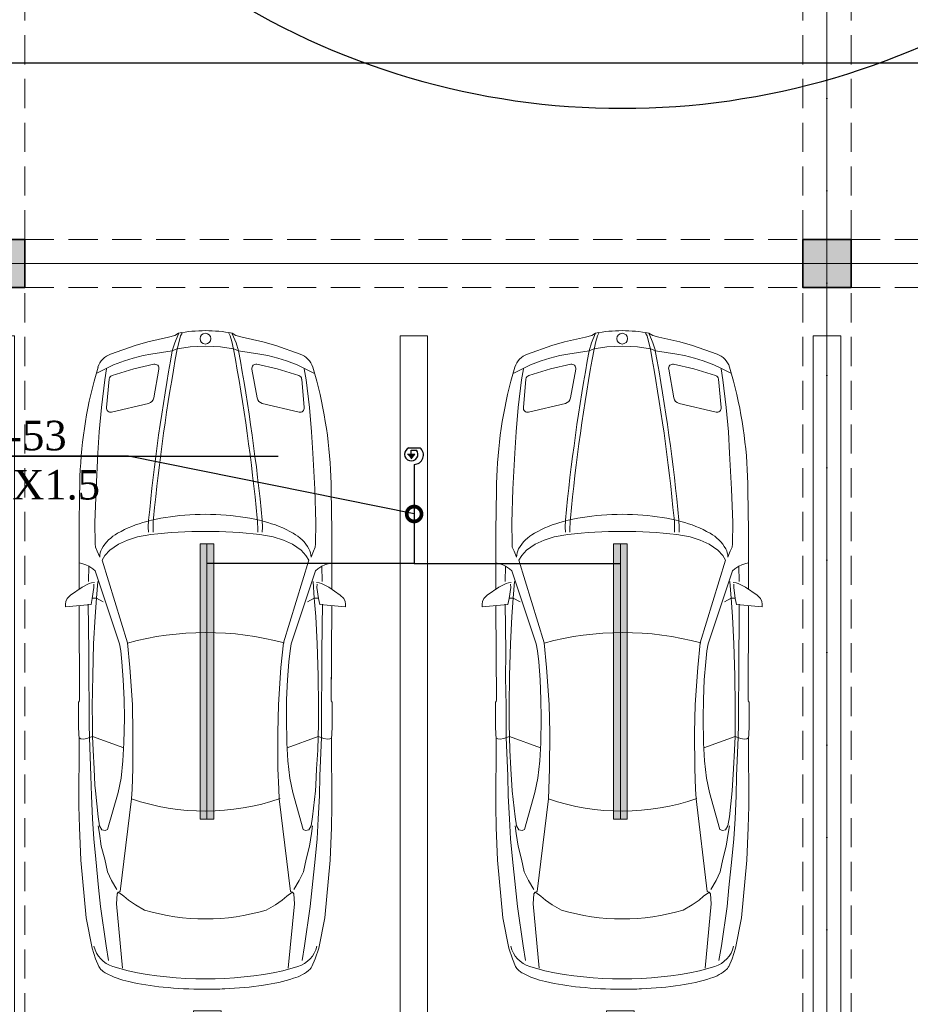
# Model space of a CAD drawing. Header units: inches. Extents: x -101229 to 34922, y -9538 to 27777.
# Tile 18 of 53: x -4094 to 2374, y -5755 to 1392. Entities that reach past the tile are written whole.
import ezdxf
from ezdxf import colors
from ezdxf.entities.mleader import LeaderData, LeaderLine
from ezdxf.enums import TextEntityAlignment as Align
from ezdxf.math import Vec2, Vec3

# ---------------------------------------------------------------- set-up
doc = ezdxf.new("R2010")
doc.units = ezdxf.units.IN
doc.header["$MEASUREMENT"] = 0
doc.linetypes.add('Dot & Dashed', pattern=[670.277762, 317.5, -176.388889, 0, -176.388874])
doc.linetypes.add('Hidden', pattern=[317.5, 211.666667, -105.833333])
for name, color, linetype in [('- ავარიული განათება', 7, 'Continuous'), ('- განათება', 7, 'Continuous'), ('Structural - Bearing', 7, 'Continuous'), ('Structural - Grid', 7, 'Continuous')]:
    doc.layers.add(name, color=color, linetype=linetype)
for name, color, linetype, lineweight in [('New_2D Drafting - General_Pen_No__2', 8, 'Continuous', 15), ('New_Interior - Furniture _Pen_No__1', 7, 'Continuous', 13), ('Structural - Bearing_Pen_No__20', 1, 'Continuous', 0)]:
    doc.layers.add(name, color=color, linetype=linetype, lineweight=lineweight)
for name, color, linetype, lineweight, true_color in [('Structural - Bearing_Pen_No__102', 7, 'Continuous', 13, 0xcccccc), ('Structural - Bearing_Pen_No__161', 7, 'Continuous', 13, 0x6a6a6a), ('Structural - Bearing_Pen_No__28', 7, 'Continuous', 35, 0xa80f02), ('Structural - Bearing_Pen_No__81', 7, 'Continuous', 20, 0x6a6a6a), ('Structural - Grid_Pen_No__81', 7, 'Continuous', 20, 0x6a6a6a)]:
    doc.layers.add(name, color=color, linetype=linetype, lineweight=lineweight, true_color=true_color)
doc.styles.add('CT', font='ARIALN.TTF', dxfattribs={"height": 200})
doc.styles.add('GENERATED_STYLE_3', font='txt')

# ---------------------------------------------------------------- blocks, each defined once
blk = doc.blocks.new('Column_13', base_point=(-35008.8, 20663))
at = {"layer": 'Structural - Bearing_Pen_No__161', "linetype": 'Continuous', "lineweight": 0, "true_color": 0x6a6a6a}
blk.add_hatch(color=251, dxfattribs=at).paths.add_polyline_path([(-34833.8, 20488), (-34833.8, 20838), (-35183.8, 20838), (-35183.8, 20488)])
at = {"layer": 'Structural - Bearing_Pen_No__20', "color": 1, "linetype": 'Continuous', "lineweight": 0}
for p, q in [((-35008.8, 20743), (-35008.8, 20918)), ((-35088.8, 20663), (-35263.8, 20663)), ((-34928.8, 20663), (-34753.8, 20663)), ((-35008.8, 20583), (-35008.8, 20408))]:
    blk.add_line(p, q, dxfattribs=at)
blk.add_point((-35008.8, 20663), dxfattribs=at)
at = {"layer": 'Structural - Bearing_Pen_No__28', "color": 14, "linetype": 'Continuous', "lineweight": 35, "true_color": 0xa80f02, "flags": 128}
blk.add_lwpolyline([(-34833.8, 20488), (-34833.8, 20838), (-35183.8, 20838), (-35183.8, 20488)], close=True, dxfattribs=at)
blk = doc.blocks.new('Column_17', base_point=(-29008.8, 20663))
at = {"layer": 'Structural - Bearing_Pen_No__161', "linetype": 'Continuous', "lineweight": 0, "true_color": 0x6a6a6a}
blk.add_hatch(color=251, dxfattribs=at).paths.add_polyline_path([(-28833.8, 20488), (-28833.8, 20838), (-29183.8, 20838), (-29183.8, 20488)])
at = {"layer": 'Structural - Bearing_Pen_No__20', "color": 1, "linetype": 'Continuous', "lineweight": 0}
for p, q in [((-29008.8, 20743), (-29008.8, 20918)), ((-29088.8, 20663), (-29263.8, 20663)), ((-28928.8, 20663), (-28753.8, 20663)), ((-29008.8, 20583), (-29008.8, 20408))]:
    blk.add_line(p, q, dxfattribs=at)
blk.add_point((-29008.8, 20663), dxfattribs=at)
at = {"layer": 'Structural - Bearing_Pen_No__28', "color": 14, "linetype": 'Continuous', "lineweight": 35, "true_color": 0xa80f02, "flags": 128}
blk.add_lwpolyline([(-28833.8, 20488), (-28833.8, 20838), (-29183.8, 20838), (-29183.8, 20488)], close=True, dxfattribs=at)
blk = doc.blocks.new('Standard grid marker')
at = {"layer": 'Structural - Grid_Pen_No__81', "color": 251, "linetype": 'Continuous', "lineweight": 20, "true_color": 0x6a6a6a}
blk.add_line((1000, 0), (51328.1, 0), dxfattribs=at)
at = {"layer": 'Structural - Grid_Pen_No__81', "color": 251, "lineweight": 20, "true_color": 0x6a6a6a, "style": 'GENERATED_STYLE_3'}
for tag, p in [('AC_MarkerText_1_0', (-100, -144)), ('AC_MarkerText_1_1', (52428.1, -144))]:
    blk.add_attdef(tag, text='', height=100, rotation=180, dxfattribs=at).set_placement(p, align=Align.TOP_CENTER)
blk = doc.blocks.new('Standard grid marker_2')
at = {"layer": 'Structural - Grid_Pen_No__81', "color": 251, "linetype": 'Continuous', "lineweight": 20, "true_color": 0x6a6a6a}
blk.add_line((1000, 0), (27734.9, 0), dxfattribs=at)
at = {"layer": 'Structural - Grid_Pen_No__81', "color": 251, "lineweight": 20, "true_color": 0x6a6a6a, "style": 'GENERATED_STYLE_3'}
for tag, p in [('AC_MarkerText_1_0', (-1.5, -46.7)), ('AC_MarkerText_1_1', (28933.4, -46.7))]:
    blk.add_attdef(tag, text='', height=100, rotation=270, dxfattribs=at).set_placement(p, align=Align.TOP_CENTER)
blk = doc.blocks.new('Parking Place')
at = {"layer": 'New_Interior - Furniture _Pen_No__1', "color": 7, "linetype": 'Continuous', "lineweight": 13, "flags": 128}
for points in [[(1400, 4900), (1600, 4900), (1600, 5100), (1400, 5100)], [(4400, 4900), (4600, 4900), (4600, 5100), (4400, 5100)], [(-100, 0), (100, 0), (100, 5000), (-100, 5000)], [(2900, 0), (3100, 0), (3100, 5000), (2900, 5000)], [(5900, 0), (6100, 0), (6100, 5000), (5900, 5000)]]:
    blk.add_lwpolyline(points, close=True, dxfattribs=at)
blk = doc.blocks.new('Car Symbol 27')
at = {"layer": 'New_Interior - Furniture _Pen_No__1', "color": 7, "linetype": 'Continuous', "lineweight": 13}
for p, q in [((-1983.9, 1016.7), (-2004, 1016.7)), ((-2004, 1016.7), (-1988.6, 830.1)), ((-1964.9, 1014.4), (-1983.9, 1016.7)), ((-1944.8, 1004.3), (-1964.9, 1014.4)), ((-1919.1, 979.7), (-1944.8, 1004.3)), ((-1861.1, 895.8), (-1919.1, 979.7)), ((-4261.3, 866.7), (-4482.6, 822.9)), ((-3842.3, 905.7), (-4261.3, 866.7)), ((-3606.5, 915.3), (-3842.3, 905.7)), ((-3450, 918.4), (-3606.5, 915.3)), ((-2966.2, 916.5), (-3450, 918.4)), ((-2876.8, 920.8), (-2966.2, 916.5)), ((-2962.8, 904.3), (-2965.1, 886.4)), ((-2965.1, 886.4), (-2960.7, 860.7)), ((-2954.6, 917.1), (-2962.8, 904.3)), ((-2960.7, 860.7), (-2951.8, 839.5)), ((-2695.9, 920.8), (-2876.8, 920.8)), ((-2685.9, 914), (-2695.9, 920.8)), ((-1998.6, 917.2), (-2684.7, 914.1)), ((-2392, 914.8), (-2530.4, 914.8)), ((-1452.9, 917.2), (-1876.8, 917.1)), ((-1835.5, 843.2), (-1861.1, 895.8)), ((-1710.4, 846.4), (-1700.3, 867.6)), ((-1700.3, 867.6), (-1689.1, 897.8)), ((-1689.1, 897.8), (-1685.5, 917.1)), ((-1158.3, 913.1), (-1452.9, 917.2)), ((-4559.4, 797.3), (-4613.8, 774.1)), ((-4482.6, 822.9), (-4559.4, 797.3)), ((-3835.7, 796.2), (-4042.4, 775.3)), ((-3688.1, 810.5), (-3835.7, 796.2)), ((-3542.9, 819.2), (-3688.1, 810.5)), ((-3376.4, 827.9), (-3542.9, 819.2)), ((-3340.7, 798.8), (-3528.4, 777.9)), ((-3232.2, 831), (-3376.4, 827.9)), ((-3298.8, 802), (-3340.7, 798.8)), ((-3179.4, 807.8), (-3298.8, 802)), ((-3232.2, 831), (-2953.9, 842)), ((-3044.7, 815.7), (-3179.4, 807.8)), ((-2946.2, 819.4), (-3044.7, 815.7)), ((-2946.2, 819.4), (-3028.5, 593.2)), ((-2857.9, 843.8), (-2953.9, 842)), ((-2951.8, 839.5), (-2946.2, 819.4)), ((-2855.6, 820.2), (-2946.2, 819.4)), ((-2721.6, 843.6), (-2857.9, 843.8)), ((-2725.4, 821.1), (-2855.6, 820.2)), ((-2503.2, 817.7), (-2725.4, 821.1)), ((-2518.2, 846.6), (-2721.6, 843.6)), ((-2338.3, 846.3), (-2518.2, 846.6)), ((-2272.6, 811.5), (-2503.2, 817.7)), ((-2146.2, 848.2), (-2338.3, 846.3)), ((-2272.8, 623.8), (-1744, 800.6)), ((-2074.4, 801.2), (-2272.6, 811.5)), ((-1984.1, 850.2), (-2146.2, 848.2)), ((-1940.7, 790.9), (-2074.4, 801.2)), ((-1988.6, 830.1), (-1942.8, 821.1)), ((-1940.7, 790.9), (-1968.7, 741.8)), ((-1942.8, 821.1), (-1863.5, 809.8)), ((-1940.6, 820), (-1940.7, 790.9)), ((-1821, 782), (-1940.7, 790.9)), ((-1863.5, 809.8), (-1838.9, 810.8)), ((-1830, 826.5), (-1835.5, 843.2)), ((-1828.9, 806.4), (-1830, 826.5)), ((-1710.4, 846.4), (-1821, 848.8)), ((-1744, 800.6), (-1728.3, 817.4)), ((-1728.3, 817.4), (-1710.4, 846.4)), ((-1599.9, 784.8), (-1570.8, 798.1)), ((-1570.8, 798.1), (-1546.2, 800.3)), ((-1546.2, 800.3), (-1393.1, 802.3)), ((-1393.1, 802.3), (-1150.7, 794.1)), ((-1150.7, 794.1), (-888.1, 780.2)), ((-264.4, 779.9), (-366.4, 808.7)), ((-309.9, 792.7), (-273.7, 720)), ((-4464.9, 720.2), (-4571, 702.5)), ((-4178.7, 761), (-4464.9, 720.2)), ((-4042.4, 775.3), (-4178.7, 761)), ((-3836.9, 731.4), (-3927.4, 711.5)), ((-3740.8, 755.9), (-3836.9, 731.4)), ((-3649.1, 770.2), (-3740.8, 755.9)), ((-3594.3, 778), (-3649.1, 770.2)), ((-3623.4, 751.2), (-3627.8, 727.5)), ((-3627.8, 727.5), (-3621.3, 709.9)), ((-3593.2, 767.9), (-3623.4, 751.2)), ((-3528.4, 777.9), (-3593.2, 767.9)), ((-1665.9, 750.2), (-2265.1, 566.8)), ((-1631.2, 730.1), (-1665.9, 750.2)), ((-1643.5, 767), (-1599.9, 784.8)), ((-1593.7, 694.3), (-1631.2, 730.1)), ((-888.1, 780.2), (-734, 771.1)), ((-734, 771.1), (-558.6, 755.1)), ((-352.2, 699.1), (-558.9, 718)), ((-558.6, 755.1), (-356.4, 731.3)), ((-356.4, 731.3), (-275.9, 717.8)), ((-273.7, 720), (-247, 666.3)), ((-4647.2, 561.8), (-4614.1, 671.9)), ((-4159.9, 645.9), (-4625.9, 602)), ((-4088.4, 641.3), (-4159.9, 645.9)), ((-3991.2, 681.4), (-4057.1, 642.4)), ((-3927.4, 711.5), (-3991.2, 681.4)), ((-3621.3, 709.9), (-3352.1, 634.5)), ((-1548.7, 631.6), (-1593.7, 694.3)), ((-527.7, 412.9), (-590.8, 681.2)), ((-326.2, 678.2), (-276.9, 520.2)), ((-247, 666.3), (-219.2, 588.1)), ((-170.9, 688.4), (-107, 510.6)), ((-4105.3, 591.1), (-4134.4, 557.6)), ((-4077.3, 627.9), (-4105.3, 591.1)), ((-4075, 632.4), (-4088.4, 641.3)), ((-4070.6, 617.8), (-4075, 632.4)), ((-3398.1, 536.3), (-4070.6, 617.8)), ((-3352.1, 634.5), (-3247.1, 612)), ((-3247.1, 612), (-3122, 598.4)), ((-3122, 598.4), (-2990.8, 591.1)), ((-2990.8, 591.1), (-2812.5, 587.9)), ((-2812.5, 587.9), (-2677.3, 589.9)), ((-2677.3, 589.9), (-2533.2, 596.3)), ((-2533.2, 596.3), (-2404.7, 606.2)), ((-2404.7, 606.2), (-2324.2, 615)), ((-2324.2, 615), (-2272.8, 623.8)), ((-1519.8, 566.7), (-1548.7, 631.6)), ((-219.2, 588.1), (-200.3, 525.5)), ((-4168, 508.5), (-4205, 441.5)), ((-4134.4, 557.6), (-4168, 508.5)), ((-3328.4, 532.4), (-3398.1, 536.3)), ((-3178.7, 527.2), (-3328.4, 532.4)), ((-2919.6, 526), (-3178.7, 527.2)), ((-2714.5, 530.5), (-2919.6, 526)), ((-2445.7, 548.9), (-2714.5, 530.5)), ((-2265, 566.8), (-2445.7, 548.9)), ((-1496.4, 493), (-1519.8, 566.7)), ((-244, 373.6), (-276.9, 520.2)), ((-200.3, 525.5), (-181.4, 452.8)), ((-107, 510.6), (-80.3, 418)), ((-1478.7, 395.7), (-1496.4, 493)), ((-181.4, 452.8), (-170.3, 395.8)), ((-1426.2, 414.6), (-1463, 412.5)), ((-1440.4, 380.1), (-1463, 380.1)), ((-1386.8, 378.5), (-1440.4, 380.1)), ((-1374.8, 412.3), (-1426.2, 414.6)), ((-1360, 376.2), (-1386.8, 378.5)), ((-278.6, 337.5), (-487.9, 375.2)), ((-170.3, 395.8), (-146, 240.5)), ((-46.5, 267.1), (-80.3, 418)), ((-146, 240.5), (-131.5, 206.9)), ((-89.5, 222.8), (-146, 240.5)), ((-23.1, 195.6), (-89.5, 222.8)), ((-46.5, 267.1), (-35, 221.2)), ((-18.7, 194.4), (-35, 221.2)), ((-133.7, 204.7), (-77.9, 191.2)), ((-131.5, 206.9), (-124.9, 156.6)), ((-124.9, 156.6), (-118.3, 110.8)), ((-77.9, 191.2), (-36.6, 180)), ((-36.6, 180), (-18.7, 169.9)), ((-118.3, 110.8), (-115, 57.2)), ((-115, 57.2), (-112.5, 0)), ((-118.3, -110.8), (-115, -57.2)), ((-115, -57.2), (-112.5, 0)), ((-124.9, -156.6), (-118.3, -110.8)), ((-146, -240.5), (-131.5, -206.9)), ((-133.7, -204.7), (-77.9, -191.2)), ((-131.5, -206.9), (-124.9, -156.6)), ((-23.1, -195.6), (-89.5, -222.8)), ((-77.9, -191.2), (-36.6, -180)), ((-36.6, -180), (-18.7, -169.9)), ((-18.7, -194.4), (-35, -221.2)), ((-170.3, -395.8), (-146, -240.5)), ((-89.5, -222.8), (-146, -240.5)), ((-46.5, -267.1), (-80.3, -418)), ((-46.5, -267.1), (-35, -221.2)), ((-278.6, -337.5), (-487.9, -375.2)), ((-1478.7, -395.7), (-1496.4, -493)), ((-1440.4, -380.1), (-1463, -380.1)), ((-1426.2, -414.6), (-1463, -412.5)), ((-1386.8, -378.5), (-1440.4, -380.1)), ((-1374.8, -412.3), (-1426.2, -414.6)), ((-1360, -376.2), (-1386.8, -378.5)), ((-527.7, -412.9), (-590.8, -681.2)), ((-244, -373.6), (-276.9, -520.2)), ((-181.4, -452.8), (-170.3, -395.8)), ((-107, -510.6), (-80.3, -418)), ((-4168, -508.5), (-4205, -441.5)), ((-1496.4, -493), (-1519.8, -566.7)), ((-200.3, -525.5), (-181.4, -452.8)), ((-4647.2, -561.8), (-4614.1, -671.9)), ((-4134.4, -557.6), (-4168, -508.5)), ((-4105.3, -591.1), (-4134.4, -557.6)), ((-3398.1, -536.3), (-4070.6, -617.8)), ((-3328.4, -532.4), (-3398.1, -536.3)), ((-3178.7, -527.2), (-3328.4, -532.4)), ((-2919.6, -526), (-3178.7, -527.2)), ((-2714.5, -530.5), (-2919.6, -526)), ((-2445.7, -548.9), (-2714.5, -530.5)), ((-2265, -566.8), (-2445.7, -548.9)), ((-1665.9, -750.2), (-2265.1, -566.8)), ((-1519.8, -566.7), (-1548.7, -631.6)), ((-326.2, -678.2), (-276.9, -520.2)), ((-219.2, -588.1), (-200.3, -525.5)), ((-170.9, -688.4), (-107, -510.6)), ((-4159.9, -645.9), (-4625.9, -602)), ((-4088.4, -641.3), (-4159.9, -645.9)), ((-4077.3, -627.9), (-4105.3, -591.1)), ((-4075, -632.4), (-4088.4, -641.3)), ((-4070.6, -617.8), (-4075, -632.4)), ((-3991.2, -681.4), (-4057.1, -642.4)), ((-3621.3, -709.9), (-3352.1, -634.5)), ((-3352.1, -634.5), (-3247.1, -612)), ((-3247.1, -612), (-3122, -598.4)), ((-3122, -598.4), (-2990.8, -591.1)), ((-2946.2, -819.4), (-3028.5, -593.2)), ((-2990.8, -591.1), (-2812.5, -587.9)), ((-2812.5, -587.9), (-2677.3, -589.9)), ((-2677.3, -589.9), (-2533.2, -596.3)), ((-2533.2, -596.3), (-2404.7, -606.2)), ((-2404.7, -606.2), (-2324.2, -615)), ((-2324.2, -615), (-2272.8, -623.8)), ((-2272.8, -623.8), (-1744, -800.6)), ((-1548.7, -631.6), (-1593.7, -694.3)), ((-247, -666.3), (-219.2, -588.1)), ((-4464.9, -720.2), (-4571, -702.5)), ((-3927.4, -711.5), (-3991.2, -681.4)), ((-3836.9, -731.4), (-3927.4, -711.5)), ((-3627.8, -727.5), (-3621.3, -709.9)), ((-1593.7, -694.3), (-1631.2, -730.1)), ((-352.2, -699.1), (-558.9, -718)), ((-273.7, -720), (-247, -666.3)), ((-4559.4, -797.3), (-4613.8, -774.1)), ((-4178.7, -761), (-4464.9, -720.2)), ((-4042.4, -775.3), (-4178.7, -761)), ((-3835.7, -796.2), (-4042.4, -775.3)), ((-3740.8, -755.9), (-3836.9, -731.4)), ((-3649.1, -770.2), (-3740.8, -755.9)), ((-3594.3, -778), (-3649.1, -770.2)), ((-3623.4, -751.2), (-3627.8, -727.5)), ((-3593.2, -767.9), (-3623.4, -751.2)), ((-3528.4, -777.9), (-3593.2, -767.9)), ((-3340.7, -798.8), (-3528.4, -777.9)), ((-1940.7, -790.9), (-1968.7, -741.8)), ((-1821, -782), (-1940.7, -790.9)), ((-1631.2, -730.1), (-1665.9, -750.2)), ((-1643.5, -767), (-1599.9, -784.8)), ((-1599.9, -784.8), (-1570.8, -798.1)), ((-1150.7, -794.1), (-888.1, -780.2)), ((-888.1, -780.2), (-734, -771.1)), ((-734, -771.1), (-558.6, -755.1)), ((-558.6, -755.1), (-356.4, -731.3)), ((-264.4, -779.9), (-366.4, -808.7)), ((-356.4, -731.3), (-275.9, -717.8)), ((-309.9, -792.7), (-273.7, -720)), ((-4482.6, -822.9), (-4559.4, -797.3)), ((-4261.3, -866.7), (-4482.6, -822.9)), ((-3688.1, -810.5), (-3835.7, -796.2)), ((-3542.9, -819.2), (-3688.1, -810.5)), ((-3376.4, -827.9), (-3542.9, -819.2)), ((-3232.2, -831), (-3376.4, -827.9)), ((-3298.8, -802), (-3340.7, -798.8)), ((-3179.4, -807.8), (-3298.8, -802)), ((-3232.2, -831), (-2953.9, -842)), ((-3044.7, -815.7), (-3179.4, -807.8)), ((-2946.2, -819.4), (-3044.7, -815.7)), ((-2960.7, -860.7), (-2953.9, -841)), ((-2953.9, -841), (-2946.2, -819.4)), ((-2857.9, -843.8), (-2953.9, -842)), ((-2855.6, -820.2), (-2946.2, -819.4)), ((-2721.6, -843.6), (-2857.9, -843.8)), ((-2725.4, -821.1), (-2855.6, -820.2)), ((-2503.2, -817.7), (-2725.4, -821.1)), ((-2518.2, -846.6), (-2721.6, -843.6)), ((-2338.3, -846.3), (-2518.2, -846.6)), ((-2272.6, -811.5), (-2503.2, -817.7)), ((-2146.2, -848.2), (-2338.3, -846.3)), ((-2074.4, -801.2), (-2272.6, -811.5)), ((-1984.1, -850.2), (-2146.2, -848.2)), ((-1940.7, -790.9), (-2074.4, -801.2)), ((-2004, -1016.7), (-1988.6, -830.1)), ((-1988.6, -830.1), (-1942.8, -821.1)), ((-1942.8, -821.1), (-1863.5, -809.8)), ((-1940.6, -820), (-1940.7, -790.9)), ((-1863.5, -809.8), (-1838.9, -810.8)), ((-1835.5, -843.2), (-1861.1, -895.8)), ((-1830, -826.5), (-1835.5, -843.2)), ((-1828.9, -806.4), (-1830, -826.5)), ((-1710.4, -846.4), (-1821, -848.8)), ((-1744, -800.6), (-1728.3, -817.4)), ((-1728.3, -817.4), (-1710.4, -846.4)), ((-1710.4, -846.4), (-1700.3, -867.6)), ((-1570.8, -798.1), (-1546.2, -800.3)), ((-1546.2, -800.3), (-1393.1, -802.3)), ((-1393.1, -802.3), (-1150.7, -794.1)), ((-3842.3, -905.7), (-4261.3, -866.7)), ((-3606.5, -915.3), (-3842.3, -905.7)), ((-3450, -918.4), (-3606.5, -915.3)), ((-2966.2, -916.5), (-3450, -918.4)), ((-2876.8, -920.8), (-2966.2, -916.5)), ((-2965.1, -886.4), (-2960.7, -860.7)), ((-2962.8, -904.3), (-2965.1, -886.4)), ((-2954.6, -917.1), (-2962.8, -904.3)), ((-2695.9, -920.8), (-2876.8, -920.8)), ((-2685.9, -914), (-2695.9, -920.8)), ((-1998.6, -917.2), (-2684.7, -914.1)), ((-1861.1, -895.8), (-1919.1, -979.7)), ((-1452.9, -917.2), (-1876.8, -917.1)), ((-1700.3, -867.6), (-1689.1, -897.8)), ((-1689.1, -897.8), (-1685.5, -917.1)), ((-1158.3, -913.1), (-1452.9, -917.2)), ((-1919.1, -979.7), (-1944.8, -1004.3)), ((-1983.9, -1016.7), (-2004, -1016.7)), ((-1964.9, -1014.4), (-1983.9, -1016.7)), ((-1944.8, -1004.3), (-1964.9, -1014.4))]:
    blk.add_line(p, q, dxfattribs=at)
blk.add_circle((-57.9, 0), 39.1, dxfattribs=at)
for centre, radius, start, end in [((-1180, -2307.9), 3221, 75.36916, 89.61475), ((-4422.6, 614.3), 200, 102.99813, 163.26146), ((-4414.7, 561.8), 296, 137.75303, 164.57297), ((-4582.5, 705.3), 75.7, 116.25641, 132.7691), ((-4592, 723), 55.5, 112.99171, 115.54645), ((-1643.5, 634.9), 132, 62.67134, 90), ((-1726.3, 499.8), 290.3, 28.34945, 60.37994), ((-561.6, 688.1), 30, 84.78088, 193.23643), ((-312.1, 637.7), 150, 19.75545, 71.47088), ((-354.9, 669.2), 30, 17.33175, 84.78183), ((-3475.6, 243.3), 1287.3, 162.02808, 171.98842), ((-2192.2, 222.3), 832.4, 14.17197, 29.93663), ((-1944.4, 0), 2760.6, 168.25766, 191.74236), ((-1824.2, 0), 1662.8, 160.97668, 198.81628), ((-4369.4, 3.8), 2178.3, 344.82831, 15.10448), ((-2728.8, 0), 1540.8, 163.34768, 196.65231), ((-2142.2, 34.3), 2636.9, 171.5296, 177.69036), ((-5076.2, 0), 3619.2, 353.72275, 6.27725), ((-2877.3, 33.6), 1542.9, 4.31369, 14.73835), ((-2771.5, -14053.9), 14533.5, 79.59238, 84.48533), ((-2753.7, -14059.8), 14503.1, 79.59238, 84.48533), ((-479.1, 424.4), 50, 193.23683, 259.79265), ((-273.3, 367), 30, 259.79184, 12.65608), ((-3210.7, 0), 1877.9, 355.42992, 4.56993), ((-1021.6, 0), 1021.6, 349.02719, 10.97288), ((-1532.9, 0), 3247.1, 177.51962, 180.00085), ((-1505.4, 0), 3274.6, 179.99999, 180.16706), ((-1731, -5.1), 3049, 180.08431, 185.67459), ((-2877.3, -33.6), 1542.9, 345.26146, 355.68616), ((-2753.7, 14059.8), 14503.1, 275.51468, 280.40763), ((-2771.5, 14053.9), 14533.5, 275.51468, 280.40763), ((-2887.2, -128.9), 1886.2, 185.40305, 193.11311), ((-273.3, -367), 30, 347.34436, 100.20808), ((-2192.2, -222.3), 832.4, 330.06304, 345.82785), ((-479.1, -424.4), 50, 100.20739, 166.76344), ((-4110.2, -426.5), 627.7, 191.99187, 208.13274), ((-1726.3, -499.8), 290.3, 299.61936, 331.65022), ((-4422.6, -614.3), 200, 196.73854, 257.00187), ((-561.6, -688.1), 30, 166.76402, 275.21908), ((-354.9, -669.2), 30, 275.21817, 342.66825), ((-312.1, -637.7), 150, 288.52909, 340.24455), ((-4489.4, -620.3), 202.1, 210.34692, 218.91286), ((-4557.5, -675.7), 114.3, 218.74756, 231.27811), ((-4587, -712.5), 67.2, 231.27361, 246.53558), ((-1643.5, -634.9), 132, 269.99959, 297.32769), ((-1180, 2307.9), 3221, 270.38525, 284.63084)]:
    blk.add_arc(centre, radius, start, end, dxfattribs=at)
blk = doc.blocks.new('Beam_6', base_point=(-29008.8, 14663))
at = {"layer": 'Structural - Bearing_Pen_No__102', "color": 254, "linetype": 'Hidden', "lineweight": 13, "true_color": 0xcccccc}
for p, q in [((-29183.8, 20838), (-29183.8, 26488)), ((-28833.8, 20838), (-28833.8, 26488)), ((-29183.8, 14838), (-29183.8, 20488)), ((-28833.8, 14838), (-28833.8, 20488))]:
    blk.add_line(p, q, dxfattribs=at)
at = {"layer": 'Structural - Bearing_Pen_No__81', "color": 251, "linetype": 'Dot & Dashed', "lineweight": 20, "true_color": 0x6a6a6a}
blk.add_line((-29008.8, 14663), (-29008.8, 32663), dxfattribs=at)
blk = doc.blocks.new('Beam_7', base_point=(-35008.8, 14663))
at = {"layer": 'Structural - Bearing_Pen_No__102', "color": 254, "linetype": 'Hidden', "lineweight": 13, "true_color": 0xcccccc}
for p, q in [((-34833.8, 20838), (-34833.8, 26488)), ((-34833.8, 14838), (-34833.8, 20488))]:
    blk.add_line(p, q, dxfattribs=at)
blk = doc.blocks.new('Beam_11', base_point=(-47008.8, 20663))
at = {"layer": 'Structural - Bearing_Pen_No__102', "color": 254, "linetype": 'Hidden', "lineweight": 13, "true_color": 0xcccccc}
for p, q in [((-34833.8, 20838), (-29183.8, 20838)), ((-28833.8, 20838), (-23183.8, 20838)), ((-34833.8, 20488), (-29183.8, 20488)), ((-28833.8, 20488), (-23183.8, 20488))]:
    blk.add_line(p, q, dxfattribs=at)
at = {"layer": 'Structural - Bearing_Pen_No__81', "color": 251, "linetype": 'Dot & Dashed', "lineweight": 20, "true_color": 0x6a6a6a}
blk.add_line((-47008.8, 20663), (991.2, 20663), dxfattribs=at)
blk = doc.blocks.new('მოძრაობის დეტექტორი')
at = {"layer": '- განათება'}
h = blk.add_hatch(color=6, dxfattribs=at)
h.dxf.hatch_style = 1
h.paths.add_polyline_path([(-100, -1), (1, -123), (100, 1)])
at = {"layer": '- განათება', "color": 6}
for p, q in [((-100, -1), (100, 1)), ((-58, 165), (233, 165)), ((0, 106), (143, 106)), ((1, -123), (100, 1))]:
    blk.add_line(p, q, dxfattribs=at)
blk.add_lwpolyline([(0, 0), (0, 106)], dxfattribs=at)
for centre, radius, start, end in [((3, 0), 176, 110.3272, 37.1447), ((77, -23), 245, 270.0765, 50.2358)]:
    blk.add_arc(centre, radius, start, end, dxfattribs=at)
blk = doc.blocks.new('მოძრაობის დედექტორი')
at = {"layer": '- განათება', "color": 6}
blk.add_blockref('მოძრაობის დეტექტორი', (0, 0), dxfattribs=at)
blk = doc.blocks.new('_DotSmall')
at = {"color": 0, "linetype": 'ByBlock', "const_width": 0.5}
blk.add_lwpolyline([(-0.0625, 0, 1), (0.0625, 0, 1)], format="xyb", close=True, dxfattribs=at)

msp = doc.modelspace()

# ---------------------------------------------------------------- hatches: boundary and pattern name
at = {"layer": '- განათება', "linetype": 'Continuous', "lineweight": 0, "true_color": 0xbfbf00}
for points in [[(-2783.79888, -2411.68421), (-2683.79888, -2411.68421), (-2683.79888, -4411.68421), (-2783.79888, -4411.68421)], [(218.49746, -2411.68421), (318.49746, -2411.68421), (318.49746, -4411.68421), (218.49746, -4411.68421)]]:
    msp.add_hatch(color=52, dxfattribs=at).paths.add_polyline_path(points)

# ---------------------------------------------------------------- linework, layer by layer
at = {"layer": '- ავარიული განათება', "color": 3}
msp.add_lwpolyline([(-9234.9423, 2023.58056), (-9234.9423, 1077.80094), (4739.22924, 1077.80094), (4739.22924, 2314.15804)], dxfattribs=at)
at = {"layer": '- განათება', "color": 7, "linetype": 'Continuous', "lineweight": 13}
for p, q in [((-2733.79888, -2411.68421), (-2733.79888, -4411.68421)), ((268.49746, -2411.68421), (268.49746, -4411.68421))]:
    msp.add_line(p, q, dxfattribs=at)
at = {"layer": '- განათება', "color": 1}
for points in [[(-1229.5, -1835.71767), (-1229.5, -2556), (-2733.79888, -2556)], [(-1229.5, -2556), (268.49746, -2556)]]:
    msp.add_lwpolyline(points, dxfattribs=at)
at = {"layer": '- განათება', "color": 8, "linetype": 'Continuous', "lineweight": 15, "flags": 128}
for points in [[(-2783.79888, -2411.68421), (-2683.79888, -2411.68421), (-2683.79888, -4411.68421), (-2783.79888, -4411.68421)], [(218.49746, -2411.68421), (318.49746, -2411.68421), (318.49746, -4411.68421), (218.49746, -4411.68421)]]:
    msp.add_lwpolyline(points, close=True, dxfattribs=at)
at = {"layer": '- განათება', "color": 1}
msp.add_arc((282.25492, 6209.31471), 5460.8708, 236.849257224, 303.150742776, dxfattribs=at)
at = {"layer": 'New_2D Drafting - General_Pen_No__2', "color": 8, "linetype": 'Continuous', "lineweight": 15, "flags": 128}
for points in [[(-4406.28398, -202.71606), (-4056.28398, -202.71606), (-4056.28398, -552.71606), (-4406.28398, -552.71606)], [(1593.71602, -202.71606), (1943.71602, -202.71606), (1943.71602, -552.71606), (1593.71602, -552.71606)]]:
    msp.add_lwpolyline(points, close=True, dxfattribs=at)

# ---------------------------------------------------------------- block references
at = {"layer": '- განათება', "color": 6, "xscale": 0.2773570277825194, "yscale": 0.2773570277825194, "zscale": 0.2773570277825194}
msp.add_blockref('მოძრაობის დედექტორი', (-1250.91911, -1761.41315), dxfattribs=at)
at = {"layer": 'New_Interior - Furniture _Pen_No__1', "color": 7, "linetype": 'Continuous', "lineweight": 13, "xscale": -1, "zscale": 1000}
for name, p, rotation in [('Parking Place', (-4231.28398, -902.71606), 180), ('Car Symbol 27', (-2745.14843, -865.2423), 270), ('Car Symbol 27', (281.70888, -865.2423), 270)]:
    msp.add_blockref(name, p, dxfattribs=dict(at, rotation=rotation))
at = {"layer": 'Structural - Bearing', "color": 254, "lineweight": 13, "true_color": 0xcccccc}
for name, p in [('Beam_7', (-4231.28398, -6377.71606)), ('Beam_6', (1768.71602, -6377.71606)), ('Beam_11', (-16231.28398, -377.71606))]:
    msp.add_blockref(name, p, dxfattribs=at)
at = {"layer": 'Structural - Bearing', "color": 14, "lineweight": 35, "true_color": 0xa80f02}
for name, p in [('Column_13', (-4231.28398, -377.71606)), ('Column_17', (1768.71602, -377.71606))]:
    msp.add_blockref(name, p, dxfattribs=at)
at = {"layer": 'Structural - Grid', "color": 8, "linetype": 'Continuous', "lineweight": 15, "zscale": 1000}
for name, p, rotation in [('Standard grid marker_2', (1768.71602, -9337.64184), 90), ('Standard grid marker', (34721.7883, -377.71606), 180)]:
    msp.add_blockref(name, p, dxfattribs=dict(at, rotation=rotation))

# ---------------------------------------------------------------- leaders
at = {"layer": '- განათება', "color": 7}
ml = msp.add_multileader_mtext('Standard', dxfattribs=at)
ml.set_content('\\pxt14;{\\fSylfaen|b1|i0|c0|p18;DB-UPS  \\fSylfaen|b0|i0|c0|p18;\\C1;QF-53            \\C7;N2XH-3X1.5}', color=7, style='CT')
ml.set_leader_properties()
ml.set_arrow_properties(name='DOTSMALL')
ml.build(insert=Vec2(0, 0))
ml.multileader.update_dxf_attribs({"has_dogleg": 0, "text_left_attachment_type": 6, "text_right_attachment_type": 6, "dogleg_length": 9, "arrow_head_size": 215.76216})
ctx = ml.context
ctx.base_point, ctx.char_height, ctx.arrow_head_size, ctx.landing_gap_size, ctx.plane_origin = Vec3(-5486.42139, -1776.23961), 214.216008, 215.76216, 71.92072, Vec3(-22992.8413, -22240.06111)
ctx.left_attachment, ctx.right_attachment, ctx.text_align_type = 6, 6, 1
notes = []
notes.append((ctx, [(1, (1, 1, 0), (-5495.42139, -1776.23961), (1, 0), 9, [(2, [(-7194.31558, -2190.47913)], 0, [])])]))
ctx.mtext.insert, ctx.mtext.width, ctx.mtext.defined_height, ctx.mtext.alignment, ctx.mtext.flow_direction = Vec3(-4395.44431, -1519.1804), 3165.613385, 305.10903, 2, 5
ml = msp.add_multileader_mtext('Standard', dxfattribs=at)
ml.set_content('\\pxt14;{\\fSylfaen|b1|i0|c0|p18;DB-UPS  \\fSylfaen|b0|i0|c0|p18;\\C1;QF-53            \\C7;N2XH-3X1.5}', color=7, style='CT')
ml.set_leader_properties()
ml.set_arrow_properties(name='DOTSMALL')
ml.build(insert=Vec2(0, 0))
ml.multileader.update_dxf_attribs({"has_dogleg": 0, "text_left_attachment_type": 6, "text_right_attachment_type": 6, "dogleg_length": 9, "arrow_head_size": 215.76216})
ctx = ml.context
ctx.base_point, ctx.char_height, ctx.arrow_head_size, ctx.landing_gap_size, ctx.plane_origin = Vec3(-5486.42139, -1776.23961), 214.216008, 215.76216, 71.92072, Vec3(-22992.8413, -22240.06111)
ctx.left_attachment, ctx.right_attachment, ctx.text_align_type = 6, 6, 1
notes.append((ctx, [(0, (1, 1, 0), (-3295.46723, -1776.23961), (-1, 0), 9, [(2, [(-1229.5, -2195.85883)], 0, [])])]))
ctx.mtext.insert, ctx.mtext.width, ctx.mtext.defined_height, ctx.mtext.alignment, ctx.mtext.flow_direction = Vec3(-4395.44431, -1519.1804), 3165.613385, 305.10903, 2, 5
for ctx, leaders in notes:
    for number, flags, end, landing, length, lines in leaders:
        leader = LeaderData()
        leader.index, (leader.has_last_leader_line, leader.has_dogleg_vector, leader.attachment_direction) = number, flags
        leader.last_leader_point, leader.dogleg_vector, leader.dogleg_length = Vec3(end), Vec3(landing), length
        for number, points, colour, breaks in lines:
            line = LeaderLine()
            line.index, line.vertices, line.color, line.breaks = number, Vec3.list(points), colors.encode_raw_color(colour), breaks
            leader.lines.append(line)
        ctx.leaders.append(leader)

doc.saveas('drawing.dxf')
